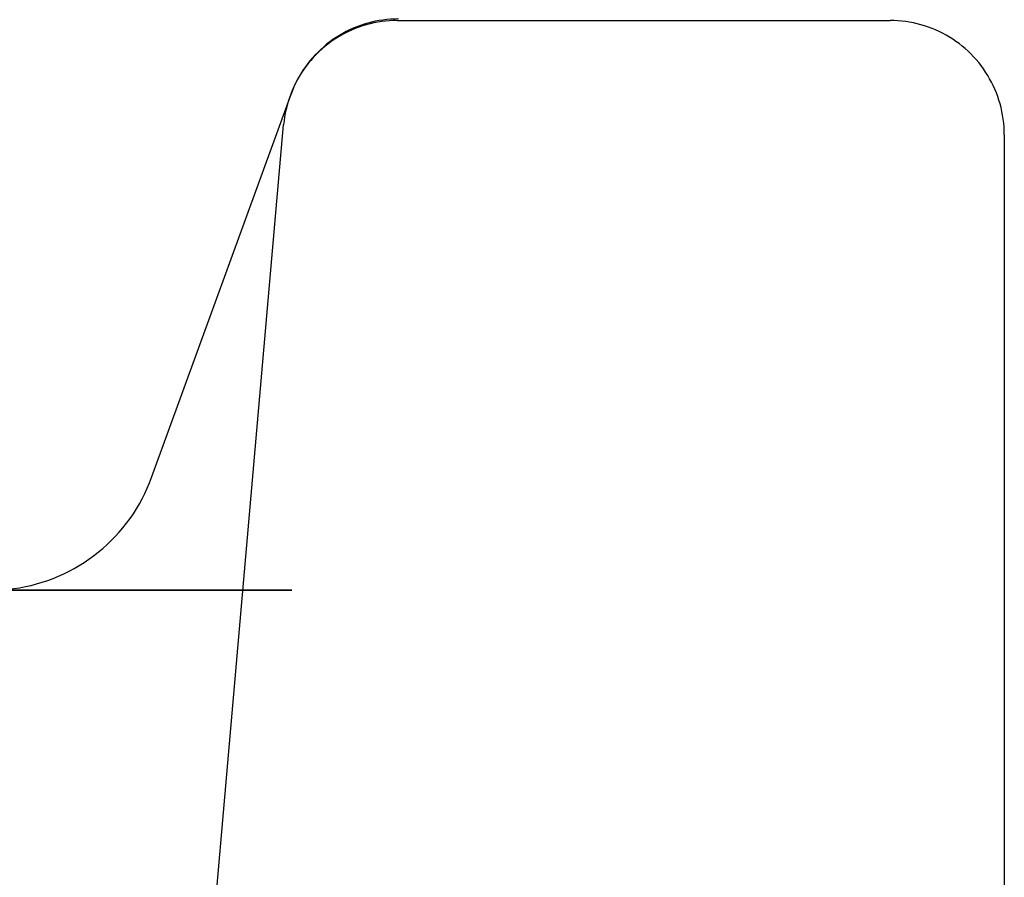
# Model space of a CAD drawing. Header units: millimetres. Extents: x -120 to 130, y -44 to 6.
# Tile 47 of 47: x 113 to 130, y -19 to -4. Entities that reach past the tile are written whole.
import ezdxf

# ---------------------------------------------------------------- set-up
doc = ezdxf.new("R2010")
doc.units = ezdxf.units.MM
doc.header["$MEASUREMENT"] = 0
doc.layers.add('Predefinito', color=5, linetype='Continuous')

# ---------------------------------------------------------------- blocks, each defined once
blk = doc.blocks.new('(#578) coperchio D25')
at = {"layer": 'Predefinito', "color": 9}
for points in [[(114.4004150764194, 10), (114.3325541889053, 9.99884839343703), (114.2647714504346, 9.995394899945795), (114.1971449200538, 9.989643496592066), (114.1297524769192, 9.981600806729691), (114.0626717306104, 9.971276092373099), (113.9959799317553, 9.958681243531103), (113.9297538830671, 9.94383076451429), (113.8640698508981, 9.926741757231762), (113.7990034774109, 9.907433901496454), (113.7346296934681, 9.885929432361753), (113.6710226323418, 9.862253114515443), (113.6082555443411, 9.836432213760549), (113.5464007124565, 9.808496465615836), (113.4855293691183, 9.778478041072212), (113.4257116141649, 9.746411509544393), (113.3670163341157, 9.712333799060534), (113.3095111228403, 9.676284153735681), (113.2532622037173, 9.638304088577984), (113.1983343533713, 9.598437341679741), (113.1447908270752, 9.556729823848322), (113.0926932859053, 9.513229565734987), (113.0421017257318, 9.467986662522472), (112.9930744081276, 9.421053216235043), (112.9456677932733, 9.37248327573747), (112.8999364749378, 9.322332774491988), (112.8559331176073, 9.270659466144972), (112.813708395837, 9.217522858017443), (112.7733109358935, 9.162984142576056), (112.7347872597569, 9.107106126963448), (112.6981817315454, 9.049953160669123), (112.6635365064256, 8.991591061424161), (112.6308914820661, 8.93208703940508), (112.6002842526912, 8.87150961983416), (112.5717500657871, 8.80992856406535), (112.5453217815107, 8.747414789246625), (112.5210298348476, 8.68404028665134)], [(110.0787529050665, 1.973939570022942), (112.5210298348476, 8.68404028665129)], [(107.2596750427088, 9e-16), (107.36146637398, 0.001727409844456), (107.4631404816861, 0.0069076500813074), (107.5645802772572, 0.0155347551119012), (107.6656689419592, 0.0275987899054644), (107.7662900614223, 0.043085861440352), (107.8663277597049, 0.0619781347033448), (107.9656668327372, 0.0842538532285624), (108.0641928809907, 0.1098873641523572), (108.1617924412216, 0.1388491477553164), (108.2583531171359, 0.1711058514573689), (108.3537637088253, 0.2066203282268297), (108.4479143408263, 0.2453516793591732), (108.5406965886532, 0.28725530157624), (108.6320036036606, 0.3322829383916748), (108.7217302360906, 0.3803827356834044), (108.8097731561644, 0.4314993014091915), (108.8960309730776, 0.4855737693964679), (108.9804043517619, 0.5425438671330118), (109.0627961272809, 0.6023439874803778), (109.1431114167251, 0.664905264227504), (109.22125772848, 0.7301556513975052), (109.2971450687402, 0.7980200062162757), (109.3706860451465, 0.8684201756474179), (109.441795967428, 0.9412750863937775), (109.5103929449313, 1.016500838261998), (109.576397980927, 1.09401080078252), (109.6397350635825, 1.173715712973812), (109.7003312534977, 1.255523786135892), (109.7581167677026, 1.339340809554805), (109.8130250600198, 1.425070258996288), (109.8649928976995, 1.512613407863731), (109.9139604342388, 1.601869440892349), (109.9598712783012, 1.692735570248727), (110.0026725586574, 1.785107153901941), (110.042314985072, 1.87887781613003), (110.0787529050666, 1.973939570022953)]]:
    blk.add_lwpolyline(points, dxfattribs=at)
at = {"layer": 'Predefinito', "color": 9, "extrusion": (0, 1, 0)}
for points in [[(-2.07e-14, -112.5210298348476), (-3.883791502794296, -112.4539831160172), (-7.762954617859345, -112.252922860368), (-11.63286647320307, -111.9180886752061), (-15.48891522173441, -111.4498795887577), (-19.32650553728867, -110.8488535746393), (-23.14106409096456, -110.1157268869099), (-26.92804500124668, -109.251373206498), (-30.68293525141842, -108.2568226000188), (-34.40126006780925, -107.1332602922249), (-38.07858825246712, -105.8820252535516), (-41.71053746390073, -104.50460860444), (-45.29277943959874, -103.0026518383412), (-48.82104515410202, -101.377944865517), (-52.29112990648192, -99.6324238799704), (-55.69889833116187, -97.76816905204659), (-59.04028932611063, -95.78740204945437), (-62.31132089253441, -93.69248338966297), (-65.50809488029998, -91.48590962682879), (-68.62680163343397, -89.17031037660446), (-71.66372453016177, -86.74844518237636), (-74.61524441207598, -84.22320022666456), (-77.47784389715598, -81.59758489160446), (-80.24811157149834, -78.87472817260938), (-82.92274605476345, -76.05787494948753), (-85.49855993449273, -73.15038211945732), (-87.97248356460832, -70.15571459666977), (-90.3415687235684, -67.07744118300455), (-92.60299212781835, -63.91923031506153), (-94.75405879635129, -60.68484569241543), (-96.79220526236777, -57.378141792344), (-98.71500262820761, -54.00305927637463), (-100.5201594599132, -50.56362029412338), (-102.2055245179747, -47.06392369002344), (-103.7690893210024, -43.50814011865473), (-105.2089905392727, -39.9005070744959), (-106.5235122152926, -36.24532384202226), (-107.7110878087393, -32.54694637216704), (-108.7703020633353, -28.80978209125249), (-109.6998926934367, -25.0382846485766), (-110.4987518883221, -21.236948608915), (-111.1659276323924, -17.41030409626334), (-111.7006248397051, -13.56291139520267), (-112.1022063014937, -9.69935551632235), (-112.3701934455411, -5.824240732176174), (-112.5042669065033, -1.942185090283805), (-112.5042669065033, 1.942185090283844), (-112.3701934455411, 5.824240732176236), (-112.1022063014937, 9.69935551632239), (-111.7006248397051, 13.56291139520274), (-111.1659276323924, 17.41030409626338), (-110.4987518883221, 21.23694860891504), (-109.6998926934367, 25.03828464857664), (-108.7703020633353, 28.8097820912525), (-107.7110878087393, 32.54694637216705), (-106.5235122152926, 36.24532384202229), (-105.2089905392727, 39.90050707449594), (-103.7690893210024, 43.50814011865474), (-102.2055245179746, 47.06392369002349), (-100.5201594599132, 50.56362029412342), (-98.71500262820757, 54.00305927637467), (-96.79220526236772, 57.37814179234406), (-94.75405879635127, 60.68484569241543), (-92.60299212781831, 63.91923031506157), (-90.34156872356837, 67.07744118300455), (-87.97248356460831, 70.1557145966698), (-85.49855993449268, 73.15038211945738), (-82.92274605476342, 76.05787494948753), (-80.24811157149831, 78.87472817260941), (-77.47784389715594, 81.59758489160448), (-74.61524441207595, 84.22320022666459), (-71.66372453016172, 86.74844518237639), (-68.62680163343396, 89.17031037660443), (-65.50809488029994, 91.48590962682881), (-62.31132089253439, 93.69248338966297), (-59.04028932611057, 95.7874020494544), (-55.69889833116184, 97.76816905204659), (-52.29112990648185, 99.63242387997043), (-48.82104515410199, 101.377944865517), (-45.2927794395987, 103.0026518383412), (-41.71053746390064, 104.5046086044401), (-38.07858825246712, 105.8820252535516), (-34.40126006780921, 107.1332602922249), (-30.68293525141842, 108.2568226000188), (-26.92804500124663, 109.251373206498), (-23.1410640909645, 110.1157268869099), (-19.3265055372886, 110.8488535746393), (-15.48891522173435, 111.4498795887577), (-11.632866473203, 111.9180886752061), (-7.762954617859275, 112.252922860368), (-3.883791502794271, 112.4539831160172), (6.9e-15, 112.5210298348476)], [(-2.02e-14, -110.0787529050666), (-3.79949353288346, -110.0131614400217), (-7.594459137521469, -109.8164652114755), (-11.38037428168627, -109.4888986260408), (-15.15272721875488, -109.0308520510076), (-18.90702236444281, -108.4428713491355), (-22.63878565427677, -107.7256572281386), (-26.34356987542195, -106.8800644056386), (-30.01695996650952, -105.907100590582), (-33.65457827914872, -104.8079252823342), (-37.25208979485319, -103.583848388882), (-40.80520729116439, -102.2363286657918), (-44.30969645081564, -100.7669719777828), (-47.76138090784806, -99.17752938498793), (-51.15614722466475, -97.46989505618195), (-54.48994979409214, -95.64610401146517), (-57.75881566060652, -93.70832969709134), (-60.95884925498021, -91.65888139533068), (-64.08623703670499, -89.50020147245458), (-67.13725203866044, -87.23486246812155), (-70.10825830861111, -84.86556402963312), (-72.99571524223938, -82.39512969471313), (-75.79618180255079, -79.82650352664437), (-78.50632062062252, -77.1627466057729), (-81.12290197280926, -74.40703338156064), (-83.64280762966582, -71.56264788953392), (-86.06303457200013, -68.63297983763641), (-88.3806985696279, -65.62152056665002), (-90.59303761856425, -62.5318588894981), (-92.6974152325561, -59.3676768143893), (-94.69132358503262, -56.13274515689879), (-96.57238649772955, -52.83091904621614), (-98.33836227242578, -49.46613333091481), (-99.98714636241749, -46.04239788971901), (-101.5167738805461, -42.56379285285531), (-102.9254219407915, -39.03446373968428), (-104.21141183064, -35.45861651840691), (-105.3732110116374, -31.84051259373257), (-106.409434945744, -28.1844637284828), (-107.3188487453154, -24.49482690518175), (-108.1003686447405, -20.77599913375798), (-108.753063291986, -17.03241221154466), (-109.2761548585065, -13.26852744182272), (-109.6690199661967, -9.488830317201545), (-109.9311904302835, -5.697825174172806), (-110.0623538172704, -1.900029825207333), (-110.0623538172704, 1.900029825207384), (-109.9311904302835, 5.697825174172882), (-109.6690199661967, 9.488830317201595), (-109.2761548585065, 13.26852744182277), (-108.753063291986, 17.03241221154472), (-108.1003686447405, 20.77599913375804), (-107.3188487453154, 24.4948269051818), (-106.409434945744, 28.18446372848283), (-105.3732110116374, 31.84051259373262), (-104.21141183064, 35.45861651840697), (-102.9254219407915, 39.03446373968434), (-101.5167738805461, 42.56379285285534), (-99.98714636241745, 46.04239788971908), (-98.33836227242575, 49.46613333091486), (-96.57238649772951, 52.83091904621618), (-94.69132358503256, 56.13274515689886), (-92.69741523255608, 59.36767681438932), (-90.5930376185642, 62.53185888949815), (-88.38069856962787, 65.62152056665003), (-86.06303457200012, 68.63297983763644), (-83.64280762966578, 71.56264788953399), (-81.12290197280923, 74.40703338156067), (-78.50632062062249, 77.16274660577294), (-75.79618180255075, 79.82650352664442), (-72.99571524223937, 82.39512969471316), (-70.10825830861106, 84.86556402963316), (-67.13725203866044, 87.23486246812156), (-64.08623703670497, 89.50020147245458), (-60.95884925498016, 91.65888139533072), (-57.75881566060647, 93.70832969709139), (-54.48994979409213, 95.64610401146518), (-51.15614722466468, 97.46989505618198), (-47.76138090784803, 99.17752938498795), (-44.3096964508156, 100.7669719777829), (-40.8052072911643, 102.2363286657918), (-37.25208979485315, 103.583848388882), (-33.65457827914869, 104.8079252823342), (-30.01695996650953, 105.907100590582), (-26.34356987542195, 106.8800644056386), (-22.63878565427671, 107.7256572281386), (-18.90702236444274, 108.4428713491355), (-15.15272721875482, 109.0308520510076), (-11.38037428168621, 109.4888986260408), (-7.594459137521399, 109.8164652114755), (-3.799493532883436, 110.0131614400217), (6.7e-15, 110.0787529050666)]]:
    blk.add_lwpolyline(points, dxfattribs=at)
blk = doc.blocks.new('(#4045) Corpo D25')
at = {"layer": 'Predefinito', "color": 9, "extrusion": (0, 1, 0)}
for points in [[(-2.26e-14, -123), (-4.245485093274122, -122.9267092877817), (-8.485910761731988, -122.7069244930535), (-12.71622360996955, -122.3409075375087), (-16.93138229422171, -121.8290946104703), (-21.12636353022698, -121.1720956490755), (-25.29616807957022, -120.3706936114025), (-29.43582670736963, -119.4258435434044), (-33.54040610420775, -118.3386714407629), (-37.60501476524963, -117.1104729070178), (-41.62480881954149, -115.7427116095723), (-45.59499780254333, -114.2370175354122), (-49.51085036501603, -112.59518504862), (-53.36769991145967, -110.8191707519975), (-57.16095016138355, -108.9110911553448), (-60.88608062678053, -106.8732201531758), (-64.538651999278, -104.7079863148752), (-68.11431144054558, -102.4179699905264), (-71.60879776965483, -100.0059002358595), (-75.01794654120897, -97.47465155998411), (-78.3376950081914, -94.82724049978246), (-81.56408696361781, -92.06682202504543), (-84.69327745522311, -89.19668577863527), (-87.72153736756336, -86.22025215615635), (-90.64525786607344, -83.14106822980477), (-93.46095469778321, -79.96280352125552), (-96.16527234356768, -76.6892456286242), (-98.75498801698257, -73.3242957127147), (-101.2270155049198, -69.87196384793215), (-103.5784088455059, -66.33636424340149), (-105.8063658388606, -62.72171033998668), (-107.9082313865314, -59.03230978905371), (-109.8815006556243, -55.27255931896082), (-111.7238220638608, -51.44693949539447), (-113.4330000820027, -47.56000938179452), (-115.006997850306, -43.61640110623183), (-116.4439396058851, -39.62081434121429), (-117.7421129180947, -35.57801070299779), (-118.899970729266, -31.49280807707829), (-119.9161331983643, -27.37007487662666), (-120.7893893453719, -23.21472424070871), (-121.5186984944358, -19.03170817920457), (-122.1031915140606, -14.82601167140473), (-122.5421718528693, -10.60264672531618), (-122.8351163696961, -6.366646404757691), (-122.9816759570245, -2.123058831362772), (-122.9816759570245, 2.12305883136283), (-122.8351163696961, 6.366646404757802), (-122.5421718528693, 10.60264672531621), (-122.1031915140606, 14.82601167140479), (-121.5186984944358, 19.03170817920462), (-120.7893893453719, 23.21472424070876), (-119.9161331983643, 27.37007487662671), (-118.899970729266, 31.49280807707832), (-117.7421129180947, 35.57801070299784), (-116.4439396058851, 39.6208143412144), (-115.006997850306, 43.61640110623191), (-113.4330000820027, 47.56000938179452), (-111.7238220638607, 51.44693949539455), (-109.8815006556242, 55.27255931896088), (-107.9082313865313, 59.03230978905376), (-105.8063658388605, 62.72171033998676), (-103.5784088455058, 66.3363642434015), (-101.2270155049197, 69.87196384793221), (-98.75498801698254, 73.32429571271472), (-96.16527234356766, 76.68924562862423), (-93.46095469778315, 79.9628035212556), (-90.64525786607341, 83.1410682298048), (-87.72153736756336, 86.22025215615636), (-84.69327745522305, 89.19668577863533), (-81.56408696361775, 92.06682202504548), (-78.33769500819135, 94.8272404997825), (-75.01794654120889, 97.47465155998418), (-71.60879776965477, 100.0059002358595), (-68.11431144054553, 102.4179699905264), (-64.53865199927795, 104.7079863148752), (-60.8860806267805, 106.8732201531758), (-57.16095016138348, 108.9110911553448), (-53.36769991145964, 110.8191707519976), (-49.51085036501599, 112.5951850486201), (-45.59499780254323, 114.2370175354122), (-41.62480881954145, 115.7427116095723), (-37.60501476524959, 117.1104729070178), (-33.5404061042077, 118.3386714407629), (-29.43582670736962, 119.4258435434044), (-25.29616807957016, 120.3706936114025), (-21.12636353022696, 121.1720956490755), (-16.93138229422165, 121.8290946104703), (-12.71622360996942, 122.3409075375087), (-8.48591076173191, 122.7069244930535), (-4.245485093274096, 122.9267092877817), (7.5e-15, 123)], [(7e-15, 114.3698335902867), (-3.94760507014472, 114.3016852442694), (-7.890505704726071, 114.0973214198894), (-11.82400307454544, 113.7569856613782), (-15.74340955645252, 113.2810835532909), (-19.64405431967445, 112.6701822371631), (-23.52128889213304, 111.9250097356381), (-27.37049270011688, 111.0464540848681), (-31.18707857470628, 110.0355622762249), (-34.96649821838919, 108.8935390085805), (-38.70424762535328, 107.6217452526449), (-42.39587244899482, 106.2216966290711), (-46.03697331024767, 104.6950616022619), (-49.62321104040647, 103.0436594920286), (-53.15031185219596, 101.2694583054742), (-56.61407243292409, 99.3745723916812), (-60.01036495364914, 97.36125992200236), (-63.33514198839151, 95.23192019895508), (-66.58444133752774, 92.98909079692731), (-69.75439074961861, 90.63544453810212), (-72.84121253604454, 88.17378630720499), (-75.84122807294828, 85.6070497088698), (-78.75086218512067, 82.93829357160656), (-81.56664740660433, 80.17069830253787), (-84.28522811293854, 77.3075620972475), (-86.90336452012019, 74.35229700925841), (-89.41793654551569, 71.30842488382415), (-91.82594752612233, 68.17957316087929), (-94.12452778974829, 64.96947055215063), (-96.31093807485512, 61.68194259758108), (-98.38257279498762, 58.32090710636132), (-100.3369631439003, 54.89036948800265), (-102.1717800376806, 51.39441797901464), (-103.8848368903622, 47.83721877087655), (-105.4740922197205, 44.22301104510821), (-106.937652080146, 40.55610192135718), (-108.2737723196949, 36.84086132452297), (-109.480860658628, 33.08171677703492), (-110.5574785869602, 29.2831481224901), (-111.5023430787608, 25.44968218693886), (-112.3143281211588, 21.58588738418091), (-112.9924660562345, 17.69636827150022), (-113.5359487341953, 13.78576006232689), (-113.9441284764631, 9.858723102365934), (-114.2165188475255, 5.919937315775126), (-114.3527952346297, 1.974096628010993), (-114.3527952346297, -1.97409662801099), (-114.2165188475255, -5.919937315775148), (-113.9441284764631, -9.85872310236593), (-113.5359487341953, -13.78576006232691), (-112.9924660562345, -17.69636827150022), (-112.3143281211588, -21.58588738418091), (-111.5023430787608, -25.44968218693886), (-110.5574785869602, -29.28314812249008), (-109.4808606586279, -33.08171677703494), (-108.2737723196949, -36.84086132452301), (-106.937652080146, -40.5561019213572), (-105.4740922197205, -44.2230110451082), (-103.8848368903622, -47.83721877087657), (-102.1717800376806, -51.39441797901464), (-100.3369631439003, -54.89036948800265), (-98.3825727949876, -58.32090710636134), (-96.31093807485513, -61.68194259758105), (-94.12452778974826, -64.96947055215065), (-91.82594752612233, -68.17957316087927), (-89.4179365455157, -71.30842488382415), (-86.90336452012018, -74.35229700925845), (-84.28522811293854, -77.3075620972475), (-81.56664740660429, -80.17069830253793), (-78.75086218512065, -82.93829357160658), (-75.84122807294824, -85.60704970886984), (-72.84121253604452, -88.173786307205), (-69.75439074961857, -90.63544453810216), (-66.58444133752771, -92.98909079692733), (-63.33514198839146, -95.23192019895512), (-60.01036495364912, -97.36125992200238), (-56.61407243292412, -99.37457239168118), (-53.15031185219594, -101.2694583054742), (-49.6232110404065, -103.0436594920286), (-46.03697331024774, -104.6950616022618), (-42.39587244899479, -106.2216966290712), (-38.70424762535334, -107.6217452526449), (-34.9664982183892, -108.8935390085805), (-31.18707857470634, -110.0355622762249), (-27.37049270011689, -111.0464540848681), (-23.52128889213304, -111.9250097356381), (-19.64405431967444, -112.6701822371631), (-15.74340955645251, -113.2810835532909), (-11.82400307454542, -113.7569856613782), (-7.890505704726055, -114.0973214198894), (-3.947605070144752, -114.3016852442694), (-2.1e-14, -114.3698335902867)], [(-2.06e-14, -112.3774441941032), (-3.878835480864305, -112.3104830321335), (-7.753048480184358, -112.1096793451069), (-11.61802202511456, -111.7752724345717), (-15.46915015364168, -111.3076608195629), (-19.3018434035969, -110.7074017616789), (-23.11153428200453, -109.9752106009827), (-26.89368270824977, -109.1119599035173), (-30.64378142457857, -108.1186784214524), (-34.35736136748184, -106.996549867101), (-38.0299969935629, -105.7469115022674), (-41.65731155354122, -104.3712525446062), (-45.23498230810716, -102.8712123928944), (-48.75874567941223, -101.2485786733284), (-52.22440233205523, -99.50528510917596), (-55.62782217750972, -97.64340921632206), (-58.96494929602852, -95.6651698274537), (-62.23180677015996, -93.57292444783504), (-65.42450142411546, -91.36916644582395), (-68.53922846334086, -89.05652208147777), (-71.57227600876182, -86.63774737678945), (-74.52002952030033, -84.1157248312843), (-77.37897610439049, -81.49345998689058), (-80.14570870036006, -78.77407784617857), (-82.8169301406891, -75.96081914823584), (-85.3894570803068, -73.05703650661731), (-87.86022379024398, -70.06619041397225), (-90.2262858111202, -66.99184511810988), (-92.48482346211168, -63.8376643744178), (-94.63314520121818, -60.60740707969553), (-96.66869083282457, -57.30492279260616), (-98.58903455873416, -53.93414714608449), (-100.3918878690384, -50.49909715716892), (-102.0751022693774, -47.0038664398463), (-103.6366718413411, -43.45262032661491), (-105.0747356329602, -39.84959090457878), (-106.387579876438, -36.1990719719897), (-107.5736400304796, -32.50541392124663), (-108.6315026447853, -28.77301855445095), (-109.5599070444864, -25.0063338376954), (-110.3577468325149, -21.20984860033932), (-111.024071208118, -17.38808718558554), (-111.558086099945, -13.545604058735), (-111.9591551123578, -9.686978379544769), (-112.2268002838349, -5.816808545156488), (-112.3607026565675, -1.939706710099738), (-112.3607026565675, 1.939706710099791), (-112.2268002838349, 5.816808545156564), (-111.9591551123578, 9.686978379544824), (-111.558086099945, 13.54560405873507), (-111.024071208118, 17.38808718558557), (-110.3577468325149, 21.20984860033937), (-109.5599070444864, 25.00633383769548), (-108.6315026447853, 28.77301855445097), (-107.5736400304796, 32.50541392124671), (-106.387579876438, 36.19907197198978), (-105.0747356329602, 39.84959090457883), (-103.6366718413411, 43.45262032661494), (-102.0751022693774, 47.00386643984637), (-100.3918878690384, 50.49909715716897), (-98.58903455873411, 53.93414714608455), (-96.66869083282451, 57.30492279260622), (-94.63314520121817, 60.60740707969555), (-92.48482346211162, 63.83766437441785), (-90.22628581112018, 66.9918451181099), (-87.86022379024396, 70.06619041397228), (-85.38945708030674, 73.05703650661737), (-82.81693014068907, 75.96081914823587), (-80.14570870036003, 78.7740778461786), (-77.37897610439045, 81.49345998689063), (-74.5200295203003, 84.11572483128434), (-71.57227600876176, 86.63774737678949), (-68.53922846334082, 89.0565220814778), (-65.42450142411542, 91.369166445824), (-62.23180677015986, 93.5729244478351), (-58.96494929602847, 95.66516982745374), (-55.62782217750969, 97.64340921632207), (-52.2244023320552, 99.50528510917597), (-48.75874567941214, 101.2485786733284), (-45.23498230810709, 102.8712123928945), (-41.65731155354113, 104.3712525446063), (-38.0299969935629, 105.7469115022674), (-34.35736136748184, 106.996549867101), (-30.64378142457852, 108.1186784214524), (-26.89368270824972, 109.1119599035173), (-23.11153428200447, 109.9752106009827), (-19.30184340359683, 110.7074017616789), (-15.46915015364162, 111.3076608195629), (-11.61802202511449, 111.7752724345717), (-7.753048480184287, 112.1096793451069), (-3.878835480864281, 112.3104830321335), (6.9e-15, 112.3774441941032)], [(7.7e-15, 125), (-4.314517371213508, 124.9255175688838), (-8.623893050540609, 124.702159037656), (-12.92299147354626, 124.3301905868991), (-17.20668932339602, 123.8100554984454), (-21.4698816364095, 123.1423736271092), (-25.70748788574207, 122.3279406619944), (-29.91445803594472, 121.3677271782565), (-34.08577856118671, 120.2628774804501), (-38.21647841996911, 119.0147082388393), (-42.3016349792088, 117.6247069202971), (-46.33637988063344, 116.0945300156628), (-50.31590484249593, 114.4260010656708), (-54.23546738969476, 112.6211084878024), (-58.09039650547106, 110.6820032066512), (-61.87609819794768, 108.6109960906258), (-65.588060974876, 106.4105551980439), (-69.22186122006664, 104.0833028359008), (-72.77316846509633, 101.6320124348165), (-76.2377505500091, 99.05960524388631), (-79.61147866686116, 96.36914684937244), (-82.8903322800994, 93.56384352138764), (-86.07040391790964, 90.64703839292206), (-89.14790382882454, 87.62220747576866), (-92.1191644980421, 84.49295551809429), (-94.98064501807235, 81.26301170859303), (-97.72893530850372, 77.93622523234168), (-100.3607601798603, 74.51656068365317), (-102.8729832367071, 71.00809334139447), (-105.2626106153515, 67.4150043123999), (-107.5267945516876, 63.74157554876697), (-109.6628367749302, 59.99218474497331), (-111.6681917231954, 56.17130012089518), (-113.5404695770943, 52.28347509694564), (-115.2774391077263, 48.33334286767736), (-116.8770303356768, 44.32561088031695), (-118.3373369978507, 40.26505522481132), (-119.656618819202, 36.15651494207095), (-120.8333035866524, 32.00488625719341), (-121.865989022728, 27.81511674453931), (-122.7534444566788, 23.59219943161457), (-123.4946122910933, 19.34116684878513), (-124.0886092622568, 15.06708503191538), (-124.5347274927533, 10.77504748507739), (-124.832435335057, 6.470169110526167), (-124.9813780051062, 2.157580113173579), (-124.9813780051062, -2.157580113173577), (-124.832435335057, -6.470169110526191), (-124.5347274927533, -10.77504748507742), (-124.0886092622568, -15.06708503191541), (-123.4946122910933, -19.34116684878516), (-122.7534444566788, -23.59219943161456), (-121.865989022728, -27.81511674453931), (-120.8333035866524, -32.00488625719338), (-119.656618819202, -36.15651494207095), (-118.3373369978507, -40.26505522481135), (-116.8770303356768, -44.32561088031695), (-115.2774391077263, -48.33334286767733), (-113.5404695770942, -52.28347509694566), (-111.6681917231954, -56.17130012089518), (-109.6628367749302, -59.99218474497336), (-107.5267945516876, -63.741575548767), (-105.2626106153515, -67.41500431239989), (-102.8729832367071, -71.00809334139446), (-100.3607601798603, -74.51656068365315), (-97.72893530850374, -77.93622523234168), (-94.98064501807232, -81.26301170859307), (-92.11916449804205, -84.49295551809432), (-89.14790382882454, -87.62220747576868), (-86.07040391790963, -90.64703839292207), (-82.8903322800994, -93.56384352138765), (-79.61147866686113, -96.36914684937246), (-76.23775055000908, -99.05960524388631), (-72.77316846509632, -101.6320124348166), (-69.22186122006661, -104.0833028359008), (-65.58806097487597, -106.4105551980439), (-61.8760981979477, -108.6109960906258), (-58.09039650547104, -110.6820032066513), (-54.23546738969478, -112.6211084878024), (-50.31590484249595, -114.4260010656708), (-46.33637988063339, -116.0945300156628), (-42.30163497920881, -117.6247069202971), (-38.21647841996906, -119.0147082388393), (-34.08577856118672, -120.2628774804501), (-29.91445803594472, -121.3677271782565), (-25.70748788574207, -122.3279406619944), (-21.46988163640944, -123.1423736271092), (-17.20668932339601, -123.8100554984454), (-12.92299147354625, -124.3301905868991), (-8.62389305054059, -124.702159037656), (-4.314517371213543, -124.9255175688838), (-2.3e-14, -125)], [(6.8e-15, 111.2685856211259), (-3.840561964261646, 111.2022851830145), (-7.67654705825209, 111.0034628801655), (-11.50338386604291, 110.6723556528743), (-15.31651187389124, 110.209358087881), (-19.11138690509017, 109.6150219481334), (-22.88348653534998, 108.8900555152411), (-26.62831548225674, 108.0353227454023), (-30.34141096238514, 107.0518422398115), (-34.01834800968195, 105.9407860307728), (-37.65474474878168, 104.7034781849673), (-41.24626761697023, 103.3413932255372), (-44.78863652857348, 101.8561543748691), (-48.27762997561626, 100.2495316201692), (-51.70909005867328, 98.52343960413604), (-55.07892744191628, 96.67993534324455), (-58.38312622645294, 94.72121577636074), (-61.61774873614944, 92.64961514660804), (-64.77894021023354, 90.46760221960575), (-67.86293339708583, 88.17777734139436), (-70.86605304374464, 85.78286933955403), (-73.78472027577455, 83.28573227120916), (-76.61545686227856, 80.68934202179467), (-79.3548893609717, 77.99679275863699), (-81.99975313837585, 75.21129324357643), (-84.54689626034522, 72.3361630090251), (-86.99328324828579, 69.37482840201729), (-89.3359986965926, 66.33081850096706), (-91.57225074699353, 63.20776090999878), (-93.6993744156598, 60.00937743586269), (-95.71483476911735, 56.73947965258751), (-97.61622994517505, 53.40196435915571), (-99.40129401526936, 50.00080893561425), (-101.067899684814, 46.540066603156), (-102.6140608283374, 43.02386159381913), (-104.0379348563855, 39.45638423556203), (-105.3378249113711, 35.84188595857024), (-106.5121818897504, 32.18467422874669), (-107.5596062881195, 28.48910741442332), (-108.4788498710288, 24.75958959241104), (-109.2688171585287, 21.0005652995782), (-109.9285667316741, 17.21651423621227), (-110.4573123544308, 13.41194592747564), (-110.854423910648, 9.591394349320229), (-111.1194281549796, 5.75941252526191), (-111.2520092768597, 1.92056710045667), (-111.2520092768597, -1.92056710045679), (-111.1194281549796, -5.75941252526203), (-110.854423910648, -9.5913943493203), (-110.4573123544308, -13.41194592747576), (-109.9285667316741, -17.21651423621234), (-109.2688171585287, -21.00056529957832), (-108.4788498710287, -24.75958959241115), (-107.5596062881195, -28.48910741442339), (-106.5121818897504, -32.18467422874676), (-105.3378249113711, -35.8418859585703), (-104.0379348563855, -39.4563842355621), (-102.6140608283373, -43.02386159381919), (-101.067899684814, -46.54006660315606), (-99.40129401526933, -50.00080893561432), (-97.61622994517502, -53.40196435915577), (-95.71483476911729, -56.73947965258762), (-93.69937441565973, -60.00937743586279), (-91.57225074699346, -63.20776090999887), (-89.33599869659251, -66.33081850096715), (-86.99328324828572, -69.37482840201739), (-84.54689626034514, -72.33616300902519), (-81.99975313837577, -75.21129324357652), (-79.35488936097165, -77.99679275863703), (-76.61545686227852, -80.68934202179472), (-73.78472027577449, -83.28573227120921), (-70.86605304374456, -85.7828693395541), (-67.86293339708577, -88.17777734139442), (-64.77894021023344, -90.46760221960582), (-61.61774873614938, -92.64961514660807), (-58.38312622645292, -94.72121577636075), (-55.07892744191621, -96.6799353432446), (-51.70909005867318, -98.5234396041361), (-48.2776299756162, -100.2495316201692), (-44.78863652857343, -101.8561543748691), (-41.24626761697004, -103.3413932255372), (-37.65474474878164, -104.7034781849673), (-34.01834800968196, -105.9407860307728), (-30.341410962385, -107.0518422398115), (-26.62831548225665, -108.0353227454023), (-22.88348653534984, -108.8900555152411), (-19.11138690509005, -109.6150219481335), (-15.31651187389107, -110.209358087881), (-11.50338386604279, -110.6723556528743), (-7.676547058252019, -111.0034628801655), (-3.840561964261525, -111.2022851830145), (7.84e-14, -111.2685856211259)]]:
    blk.add_lwpolyline(points, dxfattribs=at)
at = {"layer": 'Predefinito', "color": 9}
for points in [[(114.3698335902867, 40), (114.3008458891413, 39.99880982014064), (114.2319402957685, 39.99524069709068), (114.1631988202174, 39.98929687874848), (114.094703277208, 39.98098543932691), (114.0265351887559, 39.97031627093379), (113.9587756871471, 39.95730207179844), (113.8915054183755, 39.94195833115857), (113.8248044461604, 39.92430331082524), (113.7587521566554, 39.9043580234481), (113.6934271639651, 39.88214620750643), (113.6289072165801, 39.85769429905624), (113.5652691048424, 39.83103140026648), (113.5025885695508, 39.80218924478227), (113.440940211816, 39.77120215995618), (113.3803974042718, 39.73810702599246), (113.3210322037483, 39.70294323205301), (113.2629152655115, 39.66575262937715), (113.2061157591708, 39.62657948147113), (113.1507012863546, 39.58547041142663), (113.0967378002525, 39.54247434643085), (113.0442895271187, 39.49764245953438), (112.9934188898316, 39.45102810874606), (112.9441864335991, 39.40268677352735), (112.896650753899, 39.3526759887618), (112.8508684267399, 39.30105527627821), (112.8068939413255, 39.24788607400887), (112.7647796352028, 39.1932316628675), (112.7245756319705, 39.13715709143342), (112.6863297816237, 39.07972909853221), (112.650087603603, 39.02101603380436), (112.615892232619, 38.961087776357), (112.5837843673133, 38.90001565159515), (112.5538022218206, 38.83787234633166), (112.5259814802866, 38.77473182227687), (112.5003552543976, 38.7106692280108), (112.4769540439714, 38.64576080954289), (112.4558057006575, 38.5800838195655), (112.436935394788, 38.51371642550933), (112.420365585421, 38.4467376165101), (112.4061159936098, 38.37922710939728), (112.3942035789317, 38.31126525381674), (112.3846425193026, 38.24293293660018), (112.3774441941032, 38.17431148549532)], [(114.3698335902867, 40), (123, 40)], [(125, 38), (124.9988340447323, 38.06828222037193), (124.9953375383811, 38.13648482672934), (124.9895145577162, 38.20452829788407), (124.9813718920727, 38.27233329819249), (124.9709190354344, 38.33982077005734), (124.9581681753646, 38.40691202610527), (124.9431341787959, 38.47352884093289), (124.9258345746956, 38.53959354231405), (124.9062895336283, 38.60502910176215), (124.8845218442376, 38.66975922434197), (124.8605568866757, 38.73370843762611), (124.8344226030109, 38.79680217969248), (124.8061494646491, 38.85896688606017), (124.7757704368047, 38.9201300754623), (124.7433209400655, 38.98022043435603), (124.708838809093, 39.03916790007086), (124.6723642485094, 39.09690374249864), (124.6339397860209, 39.15336064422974), (124.5936102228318, 39.20847277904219), (124.5514225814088, 39.2621758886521), (124.5074260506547, 39.31440735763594), (124.4616719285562, 39.36510628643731), (124.4142135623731, 39.41421356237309), (124.3651062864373, 39.46167192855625), (124.3144073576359, 39.50742605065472), (124.2621758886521, 39.55142258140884), (124.2084727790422, 39.59361022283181), (124.1533606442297, 39.63393978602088), (124.0969037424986, 39.67236424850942), (124.0391679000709, 39.70883880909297), (123.980220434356, 39.7433209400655), (123.9201300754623, 39.77577043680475), (123.8589668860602, 39.80614946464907), (123.7968021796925, 39.83442260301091), (123.7337084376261, 39.86055688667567), (123.669759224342, 39.88452184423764), (123.6050291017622, 39.90628953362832), (123.5395935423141, 39.9258345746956), (123.4735288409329, 39.94313417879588), (123.4069120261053, 39.95816817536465), (123.3398207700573, 39.97091903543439), (123.2723332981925, 39.98137189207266), (123.2045282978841, 39.98951455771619), (123.1364848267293, 39.99533753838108), (123.0682822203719, 39.99883404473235), (123, 40)], [(110.1597270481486, 12.82568851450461), (112.3774441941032, 38.17431148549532)], [(125, 38), (125, 2)]]:
    blk.add_lwpolyline(points, dxfattribs=at)
blk = doc.blocks.new('(#3618) DS4000C__-BARBADOS-D25')
at = {"layer": 'Predefinito', "extrusion": (0.01572165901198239, 0, 0.9998764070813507), "rotation": -90}
blk.add_blockref('(#578) coperchio D25', (-13.71623305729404, -5.196324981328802, 13.36104995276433), dxfattribs=at)
at = {"layer": 'Predefinito'}
blk.add_blockref('(#4045) Corpo D25', (5.405740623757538, -43.74240481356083, 13.27770377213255), dxfattribs=at)

msp = doc.modelspace()

# ---------------------------------------------------------------- block references
at = {"layer": 'Predefinito'}
msp.add_blockref('(#3618) DS4000C__-BARBADOS-D25', (0, 0), dxfattribs=at)

doc.saveas('drawing.dxf')
